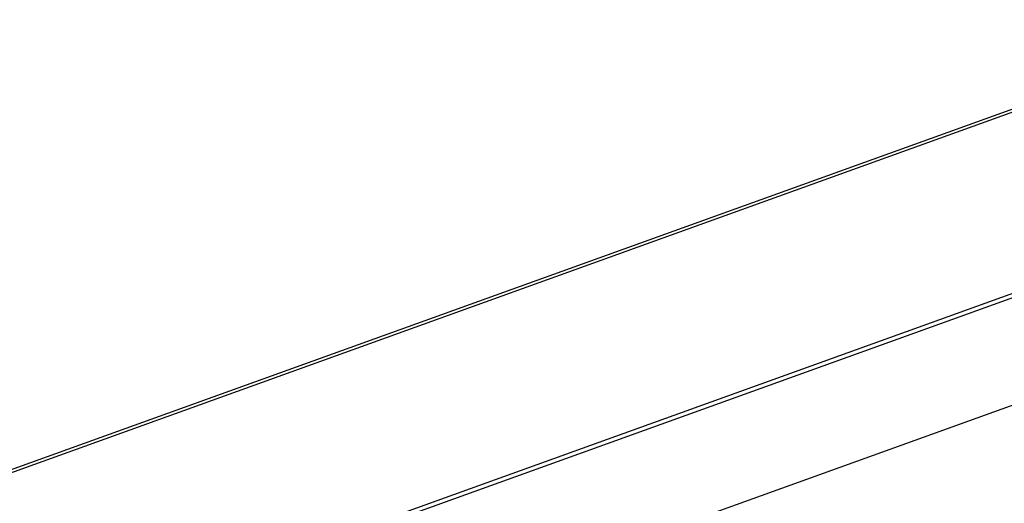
# Model space of a CAD drawing. Extents: x 0 to 420, y 0 to 297.
# Tile 29 of 48: x 311 to 348, y 162 to 180. Entities that reach past the tile are written whole.
import ezdxf

# ---------------------------------------------------------------- set-up
doc = ezdxf.new("R2010")
doc.units = 0
doc.header["$LTSCALE"] = 23.1
doc.layers.get('0').update_dxf_attribs({"linetype": 'CONTINUOUS'})

msp = doc.modelspace()

# ---------------------------------------------------------------- linework, layer by layer
at = {"color": 7, "linetype": 'CONTINUOUS'}
for p, q in [((284.918, 153.819), (357.212, 179.844)), ((298.2, 158.489), (352.334, 177.977)), ((307.776, 155.151), (361.295, 174.418)), ((307.924, 155.043), (361.444, 174.309)), ((365.133, 171.606), (311.614, 152.339))]:
    msp.add_line(p, q, dxfattribs=at)

doc.saveas('drawing.dxf')
